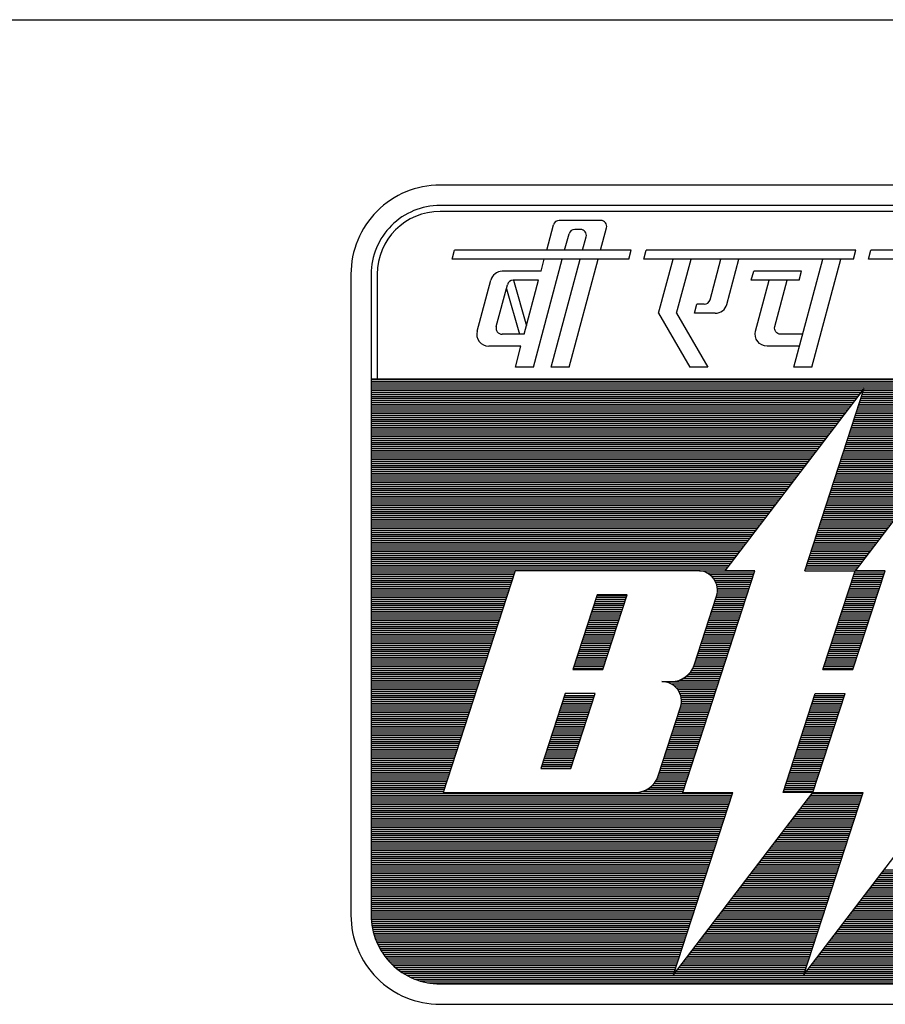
# Model space of a CAD drawing. Extents: x -7650383 to 4934791, y -137560 to 1826789.
# Tile 72 of 122: x 326539 to 328571, y 428016 to 430328. Entities that reach past the tile are written whole.
import ezdxf

# ---------------------------------------------------------------- set-up
doc = ezdxf.new("R2010")
doc.units = 0
doc.header["$LTSCALE"] = 800
doc.header["$MEASUREMENT"] = 0
doc.linetypes.add('CONTINOUS', pattern=[0])
doc.layers.get('0').update_dxf_attribs({"linetype": 'CONTINUOUS'})

# ---------------------------------------------------------------- blocks, each defined once
blk = doc.blocks.new('*X47')
at = {"color": 0}
for p, q in [((1.977, 11.67), (16.977, 11.67)), ((1.977, 11.64), (16.977, 11.64)), ((1.977, 11.61), (16.977, 11.61)), ((1.977, 11.58), (16.977, 11.58)), ((1.977, 11.55), (16.977, 11.55)), ((1.977, 11.52), (9.685, 11.52)), ((1.977, 11.49), (9.663, 11.49)), ((1.977, 11.46), (9.64, 11.46)), ((1.977, 11.43), (9.617, 11.43)), ((9.661, 11.43), (11.656, 11.43)), ((9.67, 11.46), (11.679, 11.46)), ((9.68, 11.49), (11.702, 11.49)), ((9.69, 11.52), (11.724, 11.52)), ((1.977, 11.4), (9.594, 11.4)), ((1.977, 11.37), (9.571, 11.37)), ((1.977, 11.34), (9.548, 11.34)), ((1.977, 11.31), (9.525, 11.31)), ((1.977, 11.28), (9.502, 11.28)), ((9.612, 11.28), (11.541, 11.28)), ((9.622, 11.31), (11.564, 11.31)), ((9.631, 11.34), (11.587, 11.34)), ((9.641, 11.37), (11.61, 11.37)), ((9.651, 11.4), (11.633, 11.4)), ((1.977, 11.25), (9.479, 11.25)), ((1.977, 11.22), (9.456, 11.22)), ((1.977, 11.19), (9.433, 11.19)), ((1.977, 11.16), (9.411, 11.16)), ((1.977, 11.13), (9.388, 11.13)), ((1.977, 11.1), (9.365, 11.1)), ((9.553, 11.1), (11.404, 11.1)), ((9.563, 11.13), (11.427, 11.13)), ((9.573, 11.16), (11.45, 11.16)), ((9.583, 11.19), (11.473, 11.19)), ((9.592, 11.22), (11.495, 11.22)), ((9.602, 11.25), (11.518, 11.25)), ((1.977, 11.07), (9.342, 11.07)), ((1.977, 11.04), (9.319, 11.04)), ((1.977, 11.01), (9.296, 11.01)), ((1.977, 10.98), (9.273, 10.98)), ((1.977, 10.95), (9.25, 10.95)), ((9.505, 10.95), (11.289, 10.95)), ((9.514, 10.98), (11.312, 10.98)), ((9.524, 11.01), (11.335, 11.01)), ((9.534, 11.04), (11.358, 11.04)), ((9.544, 11.07), (11.381, 11.07)), ((1.977, 10.92), (9.227, 10.92)), ((1.977, 10.89), (9.204, 10.89)), ((1.977, 10.86), (9.182, 10.86)), ((1.977, 10.83), (9.159, 10.83)), ((1.977, 10.8), (9.136, 10.8)), ((9.456, 10.8), (11.175, 10.8)), ((9.466, 10.83), (11.198, 10.83)), ((9.475, 10.86), (11.221, 10.86)), ((9.485, 10.89), (11.244, 10.89)), ((9.495, 10.92), (11.266, 10.92)), ((1.977, 10.77), (9.113, 10.77)), ((1.977, 10.74), (9.09, 10.74)), ((1.977, 10.71), (9.067, 10.71)), ((1.977, 10.68), (9.044, 10.68)), ((1.977, 10.65), (9.021, 10.65)), ((9.407, 10.65), (11.06, 10.65)), ((9.417, 10.68), (11.083, 10.68)), ((9.427, 10.71), (11.106, 10.71)), ((9.436, 10.74), (11.129, 10.74)), ((9.446, 10.77), (11.152, 10.77)), ((1.977, 10.62), (8.998, 10.62)), ((1.977, 10.59), (8.975, 10.59)), ((1.977, 10.56), (8.953, 10.56)), ((1.977, 10.53), (8.93, 10.53)), ((1.977, 10.5), (8.907, 10.5)), ((9.358, 10.5), (10.946, 10.5)), ((9.368, 10.53), (10.969, 10.53)), ((9.378, 10.56), (10.992, 10.56)), ((9.388, 10.59), (11.014, 10.59)), ((9.397, 10.62), (11.037, 10.62)), ((1.977, 10.47), (8.884, 10.47)), ((1.977, 10.44), (8.861, 10.44)), ((1.977, 10.41), (8.838, 10.41)), ((1.977, 10.38), (8.815, 10.38)), ((1.977, 10.35), (8.792, 10.35)), ((9.31, 10.35), (10.831, 10.35)), ((9.319, 10.38), (10.854, 10.38)), ((9.329, 10.41), (10.877, 10.41)), ((9.339, 10.44), (10.9, 10.44)), ((9.349, 10.47), (10.923, 10.47)), ((1.977, 10.32), (8.769, 10.32)), ((1.977, 10.29), (8.746, 10.29)), ((1.977, 10.26), (8.723, 10.26)), ((1.977, 10.23), (8.701, 10.23)), ((1.977, 10.2), (8.678, 10.2)), ((9.261, 10.2), (10.717, 10.2)), ((9.271, 10.23), (10.74, 10.23)), ((9.28, 10.26), (10.763, 10.26)), ((9.29, 10.29), (10.785, 10.29)), ((9.3, 10.32), (10.808, 10.32)), ((1.977, 10.17), (8.655, 10.17)), ((1.977, 10.14), (8.632, 10.14)), ((1.977, 10.11), (8.609, 10.11)), ((1.977, 10.08), (8.586, 10.08)), ((1.977, 10.05), (8.563, 10.05)), ((1.977, 10.02), (8.54, 10.02)), ((9.202, 10.02), (10.579, 10.02)), ((9.212, 10.05), (10.602, 10.05)), ((9.222, 10.08), (10.625, 10.08)), ((9.232, 10.11), (10.648, 10.11)), ((9.241, 10.14), (10.671, 10.14)), ((9.251, 10.17), (10.694, 10.17)), ((1.977, 9.99), (8.517, 9.99)), ((1.977, 9.96), (8.494, 9.96)), ((1.977, 9.93), (8.472, 9.93)), ((1.977, 9.9), (8.449, 9.9)), ((1.977, 9.87), (8.426, 9.87)), ((9.154, 9.87), (10.465, 9.87)), ((9.163, 9.9), (10.488, 9.9)), ((9.173, 9.93), (10.511, 9.93)), ((9.183, 9.96), (10.534, 9.96)), ((9.193, 9.99), (10.556, 9.99)), ((1.977, 9.84), (8.403, 9.84)), ((1.977, 9.81), (8.38, 9.81)), ((1.977, 9.78), (8.357, 9.78)), ((1.977, 9.75), (8.334, 9.75)), ((1.977, 9.72), (8.311, 9.72)), ((9.105, 9.72), (10.35, 9.72)), ((9.115, 9.75), (10.373, 9.75)), ((9.125, 9.78), (10.396, 9.78)), ((9.134, 9.81), (10.419, 9.81)), ((9.144, 9.84), (10.442, 9.84)), ((1.977, 9.69), (8.288, 9.69)), ((1.977, 9.66), (8.265, 9.66)), ((1.977, 9.63), (8.243, 9.63)), ((1.977, 9.6), (8.22, 9.6)), ((1.977, 9.57), (8.197, 9.57)), ((9.056, 9.57), (10.236, 9.57)), ((9.066, 9.6), (10.259, 9.6)), ((9.076, 9.63), (10.282, 9.63)), ((9.086, 9.66), (10.304, 9.66)), ((9.095, 9.69), (10.327, 9.69)), ((1.977, 9.54), (8.174, 9.54)), ((1.977, 9.51), (8.151, 9.51)), ((1.977, 9.48), (8.128, 9.48)), ((1.977, 9.45), (8.105, 9.45)), ((1.977, 9.42), (8.082, 9.42)), ((9.008, 9.42), (10.121, 9.42)), ((9.017, 9.45), (10.144, 9.45)), ((9.027, 9.48), (10.167, 9.48)), ((9.037, 9.51), (10.19, 9.51)), ((9.047, 9.54), (10.213, 9.54)), ((1.977, 9.39), (8.059, 9.39)), ((1.977, 9.36), (8.036, 9.36)), ((1.977, 9.33), (8.013, 9.33)), ((1.977, 9.3), (7.991, 9.3)), ((1.977, 9.27), (7.968, 9.27)), ((8.959, 9.27), (10.007, 9.27)), ((8.969, 9.3), (10.03, 9.3)), ((8.978, 9.33), (10.053, 9.33)), ((8.988, 9.36), (10.075, 9.36)), ((8.998, 9.39), (10.098, 9.39)), ((1.977, 9.24), (7.945, 9.24)), ((1.977, 9.21), (7.922, 9.21)), ((1.977, 9.18), (7.899, 9.18)), ((1.977, 9.15), (7.876, 9.15)), ((1.977, 9.12), (7.853, 9.12)), ((8.91, 9.12), (9.892, 9.12)), ((8.92, 9.15), (9.915, 9.15)), ((8.93, 9.18), (9.938, 9.18)), ((8.939, 9.21), (9.961, 9.21)), ((8.949, 9.24), (9.984, 9.24)), ((1.977, 9.09), (7.83, 9.09)), ((1.977, 9.06), (7.807, 9.06)), ((1.977, 9.03), (7.784, 9.03)), ((1.977, 9), (7.762, 9)), ((1.977, 8.97), (7.739, 8.97)), ((1.977, 8.94), (7.716, 8.94)), ((8.852, 8.94), (9.755, 8.94)), ((8.861, 8.97), (9.778, 8.97)), ((8.871, 9), (9.801, 9)), ((8.881, 9.03), (9.824, 9.03)), ((8.891, 9.06), (9.846, 9.06)), ((8.9, 9.09), (9.869, 9.09)), ((1.977, 8.91), (7.693, 8.91)), ((1.977, 8.88), (7.67, 8.88)), ((1.977, 8.85), (7.647, 8.85)), ((1.977, 8.82), (7.624, 8.82)), ((1.977, 8.79), (7.601, 8.79)), ((8.803, 8.79), (9.64, 8.79)), ((8.813, 8.82), (9.663, 8.82)), ((8.822, 8.85), (9.686, 8.85)), ((8.832, 8.88), (9.709, 8.88)), ((8.842, 8.91), (9.732, 8.91)), ((1.977, 8.76), (7.578, 8.76)), ((1.977, 8.73), (7.555, 8.73)), ((1.977, 8.7), (7.533, 8.7)), ((1.977, 8.67), (4.229, 8.67)), ((1.977, 8.64), (4.219, 8.64)), ((7.113, 8.67), (7.979, 8.67)), ((7.224, 8.64), (7.969, 8.64)), ((8.774, 8.7), (9.572, 8.7)), ((8.783, 8.73), (9.594, 8.73)), ((8.793, 8.76), (9.617, 8.76)), ((9.539, 8.64), (10.008, 8.64)), ((9.549, 8.67), (10.018, 8.67)), ((1.977, 8.61), (4.209, 8.61)), ((1.977, 8.58), (4.199, 8.58)), ((1.977, 8.55), (4.19, 8.55)), ((1.977, 8.52), (4.18, 8.52)), ((1.977, 8.49), (4.17, 8.49)), ((7.273, 8.61), (7.959, 8.61)), ((7.308, 8.58), (7.949, 8.58)), ((7.334, 8.55), (7.94, 8.55)), ((7.354, 8.52), (7.93, 8.52)), ((7.369, 8.49), (7.92, 8.49)), ((9.491, 8.49), (9.959, 8.49)), ((9.5, 8.52), (9.969, 8.52)), ((9.51, 8.55), (9.979, 8.55)), ((9.52, 8.58), (9.989, 8.58)), ((9.53, 8.61), (9.998, 8.61)), ((1.977, 8.46), (4.16, 8.46)), ((1.977, 8.43), (4.151, 8.43)), ((1.977, 8.4), (4.141, 8.4)), ((1.977, 8.37), (4.131, 8.37)), ((1.977, 8.34), (4.121, 8.34)), ((7.381, 8.46), (7.91, 8.46)), ((7.389, 8.43), (7.901, 8.43)), ((7.394, 8.4), (7.891, 8.4)), ((7.394, 8.34), (7.871, 8.34)), ((7.395, 8.37), (7.881, 8.37)), ((9.442, 8.34), (9.911, 8.34)), ((9.452, 8.37), (9.92, 8.37)), ((9.461, 8.4), (9.93, 8.4)), ((9.471, 8.43), (9.94, 8.43)), ((9.481, 8.46), (9.95, 8.46)), ((1.977, 8.31), (4.112, 8.31)), ((1.977, 8.28), (4.102, 8.28)), ((1.977, 8.25), (4.092, 8.25)), ((1.977, 8.22), (4.082, 8.22)), ((1.977, 8.19), (4.073, 8.19)), ((5.479, 8.19), (5.948, 8.19)), ((5.489, 8.22), (5.957, 8.22)), ((5.498, 8.25), (5.967, 8.25)), ((5.508, 8.28), (5.977, 8.28)), ((7.354, 8.19), (7.823, 8.19)), ((7.364, 8.22), (7.832, 8.22)), ((7.373, 8.25), (7.842, 8.25)), ((7.383, 8.28), (7.852, 8.28)), ((7.39, 8.31), (7.862, 8.31)), ((9.393, 8.19), (9.862, 8.19)), ((9.403, 8.22), (9.872, 8.22)), ((9.413, 8.25), (9.881, 8.25)), ((9.422, 8.28), (9.891, 8.28)), ((9.432, 8.31), (9.901, 8.31)), ((1.977, 8.16), (4.063, 8.16)), ((1.977, 8.13), (4.053, 8.13)), ((1.977, 8.1), (4.043, 8.1)), ((1.977, 8.07), (4.034, 8.07)), ((1.977, 8.04), (4.024, 8.04)), ((5.43, 8.04), (5.899, 8.04)), ((5.44, 8.07), (5.909, 8.07)), ((5.45, 8.1), (5.918, 8.1)), ((5.459, 8.13), (5.928, 8.13)), ((5.469, 8.16), (5.938, 8.16)), ((7.305, 8.04), (7.774, 8.04)), ((7.315, 8.07), (7.784, 8.07)), ((7.325, 8.1), (7.793, 8.1)), ((7.334, 8.13), (7.803, 8.13)), ((7.344, 8.16), (7.813, 8.16)), ((9.344, 8.04), (9.813, 8.04)), ((9.354, 8.07), (9.823, 8.07)), ((9.364, 8.1), (9.833, 8.1)), ((9.374, 8.13), (9.842, 8.13)), ((9.383, 8.16), (9.852, 8.16)), ((1.977, 8.01), (4.014, 8.01)), ((1.977, 7.98), (4.004, 7.98)), ((1.977, 7.95), (3.995, 7.95)), ((1.977, 7.92), (3.985, 7.92)), ((1.977, 7.89), (3.975, 7.89)), ((5.382, 7.89), (5.85, 7.89)), ((5.391, 7.92), (5.86, 7.92)), ((5.401, 7.95), (5.87, 7.95)), ((5.411, 7.98), (5.879, 7.98)), ((5.42, 8.01), (5.889, 8.01)), ((7.257, 7.89), (7.725, 7.89)), ((7.266, 7.92), (7.735, 7.92)), ((7.276, 7.95), (7.745, 7.95)), ((7.286, 7.98), (7.754, 7.98)), ((7.295, 8.01), (7.764, 8.01)), ((9.296, 7.89), (9.764, 7.89)), ((9.305, 7.92), (9.774, 7.92)), ((9.315, 7.95), (9.784, 7.95)), ((9.325, 7.98), (9.794, 7.98)), ((9.335, 8.01), (9.803, 8.01)), ((1.977, 7.86), (3.966, 7.86)), ((1.977, 7.83), (3.956, 7.83)), ((1.977, 7.8), (3.946, 7.8)), ((1.977, 7.77), (3.936, 7.77)), ((1.977, 7.74), (3.927, 7.74)), ((1.977, 7.71), (3.917, 7.71)), ((5.323, 7.71), (5.792, 7.71)), ((5.333, 7.74), (5.802, 7.74)), ((5.343, 7.77), (5.811, 7.77)), ((5.352, 7.8), (5.821, 7.8)), ((5.362, 7.83), (5.831, 7.83)), ((5.372, 7.86), (5.841, 7.86)), ((7.198, 7.71), (7.667, 7.71)), ((7.208, 7.74), (7.677, 7.74)), ((7.218, 7.77), (7.686, 7.77)), ((7.227, 7.8), (7.696, 7.8)), ((7.237, 7.83), (7.706, 7.83)), ((7.247, 7.86), (7.716, 7.86)), ((9.237, 7.71), (9.706, 7.71)), ((9.247, 7.74), (9.716, 7.74)), ((9.257, 7.77), (9.725, 7.77)), ((9.266, 7.8), (9.735, 7.8)), ((9.276, 7.83), (9.745, 7.83)), ((9.286, 7.86), (9.755, 7.86)), ((1.977, 7.68), (3.907, 7.68)), ((1.977, 7.65), (3.897, 7.65)), ((1.977, 7.62), (3.888, 7.62)), ((1.977, 7.59), (3.878, 7.59)), ((1.977, 7.56), (3.868, 7.56)), ((5.274, 7.56), (5.743, 7.56)), ((5.284, 7.59), (5.753, 7.59)), ((5.294, 7.62), (5.763, 7.62)), ((5.304, 7.65), (5.772, 7.65)), ((5.313, 7.68), (5.782, 7.68)), ((7.149, 7.56), (7.618, 7.56)), ((7.159, 7.59), (7.628, 7.59)), ((7.169, 7.62), (7.638, 7.62)), ((7.179, 7.65), (7.647, 7.65)), ((7.188, 7.68), (7.657, 7.68)), ((9.188, 7.56), (9.657, 7.56)), ((9.198, 7.59), (9.667, 7.59)), ((9.208, 7.62), (9.677, 7.62)), ((9.218, 7.65), (9.686, 7.65)), ((9.227, 7.68), (9.696, 7.68)), ((1.977, 7.53), (3.858, 7.53)), ((1.977, 7.5), (3.849, 7.5)), ((1.977, 7.47), (3.839, 7.47)), ((1.977, 7.44), (3.829, 7.44)), ((1.977, 7.41), (3.819, 7.41)), ((5.226, 7.41), (5.694, 7.41)), ((5.235, 7.44), (5.704, 7.44)), ((5.245, 7.47), (5.714, 7.47)), ((5.255, 7.5), (5.724, 7.5)), ((5.265, 7.53), (5.733, 7.53)), ((7.101, 7.41), (7.569, 7.41)), ((7.11, 7.44), (7.579, 7.44)), ((7.12, 7.47), (7.589, 7.47)), ((7.13, 7.5), (7.599, 7.5)), ((7.14, 7.53), (7.608, 7.53)), ((9.14, 7.41), (9.608, 7.41)), ((9.149, 7.44), (9.618, 7.44)), ((9.159, 7.47), (9.628, 7.47)), ((9.169, 7.5), (9.638, 7.5)), ((9.179, 7.53), (9.647, 7.53)), ((1.977, 7.38), (3.81, 7.38)), ((1.977, 7.35), (3.8, 7.35)), ((1.977, 7.32), (3.79, 7.32)), ((1.977, 7.29), (3.78, 7.29)), ((1.977, 7.26), (3.771, 7.26)), ((5.177, 7.26), (5.646, 7.26)), ((5.187, 7.29), (5.655, 7.29)), ((5.196, 7.32), (5.665, 7.32)), ((5.206, 7.35), (5.675, 7.35)), ((5.216, 7.38), (5.685, 7.38)), ((7.052, 7.26), (7.521, 7.26)), ((7.062, 7.29), (7.53, 7.29)), ((7.071, 7.32), (7.54, 7.32)), ((7.081, 7.35), (7.55, 7.35)), ((7.091, 7.38), (7.56, 7.38)), ((9.091, 7.26), (9.56, 7.26)), ((9.101, 7.29), (9.569, 7.29)), ((9.11, 7.32), (9.579, 7.32)), ((9.12, 7.35), (9.589, 7.35)), ((9.13, 7.38), (9.599, 7.38)), ((1.977, 7.23), (3.761, 7.23)), ((1.977, 7.2), (3.751, 7.2)), ((1.977, 7.17), (3.741, 7.17)), ((1.977, 7.14), (3.732, 7.14)), ((1.977, 7.11), (3.722, 7.11)), ((5.138, 7.14), (5.607, 7.14)), ((5.148, 7.17), (5.616, 7.17)), ((5.157, 7.2), (5.626, 7.2)), ((5.167, 7.23), (5.636, 7.23)), ((6.991, 7.11), (7.472, 7.11)), ((7.008, 7.14), (7.482, 7.14)), ((7.022, 7.17), (7.491, 7.17)), ((7.032, 7.2), (7.501, 7.2)), ((7.042, 7.23), (7.511, 7.23)), ((9.052, 7.14), (9.521, 7.14)), ((9.062, 7.17), (9.53, 7.17)), ((9.071, 7.2), (9.54, 7.2)), ((9.081, 7.23), (9.55, 7.23)), ((1.977, 7.08), (3.712, 7.08)), ((1.977, 7.05), (3.702, 7.05)), ((1.977, 7.02), (3.693, 7.02)), ((1.977, 6.99), (3.683, 6.99)), ((1.977, 6.96), (3.673, 6.96)), ((6.805, 6.96), (7.423, 6.96)), ((6.867, 6.99), (7.433, 6.99)), ((6.91, 7.02), (7.443, 7.02)), ((6.943, 7.05), (7.452, 7.05)), ((6.969, 7.08), (7.462, 7.08)), ((1.977, 6.93), (3.663, 6.93)), ((1.977, 6.9), (3.654, 6.9)), ((1.977, 6.87), (3.644, 6.87)), ((1.977, 6.84), (3.634, 6.84)), ((1.977, 6.81), (3.624, 6.81)), ((6.589, 6.93), (7.413, 6.93)), ((6.672, 6.9), (7.404, 6.9)), ((6.717, 6.87), (7.394, 6.87)), ((6.75, 6.84), (7.384, 6.84)), ((6.774, 6.81), (7.374, 6.81)), ((1.977, 6.78), (3.615, 6.78)), ((1.977, 6.75), (3.605, 6.75)), ((1.977, 6.72), (3.595, 6.72)), ((1.977, 6.69), (3.585, 6.69)), ((1.977, 6.66), (3.576, 6.66)), ((1.977, 6.63), (3.566, 6.63)), ((4.972, 6.63), (5.441, 6.63)), ((4.982, 6.66), (5.451, 6.66)), ((4.992, 6.69), (5.46, 6.69)), ((5.001, 6.72), (5.47, 6.72)), ((6.793, 6.78), (7.365, 6.78)), ((6.808, 6.75), (7.355, 6.75)), ((6.819, 6.72), (7.345, 6.72)), ((6.826, 6.69), (7.335, 6.69)), ((6.831, 6.66), (7.326, 6.66)), ((6.832, 6.63), (7.316, 6.63)), ((8.886, 6.63), (9.355, 6.63)), ((8.896, 6.66), (9.365, 6.66)), ((8.906, 6.69), (9.374, 6.69)), ((8.915, 6.72), (9.384, 6.72)), ((1.977, 6.6), (3.556, 6.6)), ((1.977, 6.57), (3.546, 6.57)), ((1.977, 6.54), (3.537, 6.54)), ((1.977, 6.51), (3.527, 6.51)), ((1.977, 6.48), (3.517, 6.48)), ((4.923, 6.48), (5.392, 6.48)), ((4.933, 6.51), (5.402, 6.51)), ((4.943, 6.54), (5.412, 6.54)), ((4.953, 6.57), (5.421, 6.57)), ((4.962, 6.6), (5.431, 6.6)), ((6.798, 6.48), (7.267, 6.48)), ((6.808, 6.51), (7.277, 6.51)), ((6.818, 6.54), (7.287, 6.54)), ((6.826, 6.57), (7.296, 6.57)), ((6.83, 6.6), (7.306, 6.6)), ((8.837, 6.48), (9.306, 6.48)), ((8.847, 6.51), (9.316, 6.51)), ((8.857, 6.54), (9.326, 6.54)), ((8.867, 6.57), (9.335, 6.57)), ((8.876, 6.6), (9.345, 6.6)), ((1.977, 6.45), (3.507, 6.45)), ((1.977, 6.42), (3.498, 6.42)), ((1.977, 6.39), (3.488, 6.39)), ((1.977, 6.36), (3.478, 6.36)), ((1.977, 6.33), (3.468, 6.33)), ((4.875, 6.33), (5.343, 6.33)), ((4.884, 6.36), (5.353, 6.36)), ((4.894, 6.39), (5.363, 6.39)), ((4.904, 6.42), (5.373, 6.42)), ((4.914, 6.45), (5.382, 6.45)), ((6.75, 6.33), (7.218, 6.33)), ((6.759, 6.36), (7.228, 6.36)), ((6.769, 6.39), (7.238, 6.39)), ((6.779, 6.42), (7.248, 6.42)), ((6.789, 6.45), (7.257, 6.45)), ((8.789, 6.33), (9.257, 6.33)), ((8.798, 6.36), (9.267, 6.36)), ((8.808, 6.39), (9.277, 6.39)), ((8.818, 6.42), (9.287, 6.42)), ((8.828, 6.45), (9.296, 6.45)), ((1.977, 6.3), (3.459, 6.3)), ((1.977, 6.27), (3.449, 6.27)), ((1.977, 6.24), (3.439, 6.24)), ((1.977, 6.21), (3.429, 6.21)), ((1.977, 6.18), (3.42, 6.18)), ((4.826, 6.18), (5.295, 6.18)), ((4.836, 6.21), (5.304, 6.21)), ((4.845, 6.24), (5.314, 6.24)), ((4.855, 6.27), (5.324, 6.27)), ((4.865, 6.3), (5.334, 6.3)), ((6.701, 6.18), (7.17, 6.18)), ((6.711, 6.21), (7.179, 6.21)), ((6.72, 6.24), (7.189, 6.24)), ((6.73, 6.27), (7.199, 6.27)), ((6.74, 6.3), (7.209, 6.3)), ((8.74, 6.18), (9.209, 6.18)), ((8.75, 6.21), (9.218, 6.21)), ((8.759, 6.24), (9.228, 6.24)), ((8.769, 6.27), (9.238, 6.27)), ((8.779, 6.3), (9.248, 6.3)), ((1.977, 6.15), (3.41, 6.15)), ((1.977, 6.12), (3.4, 6.12)), ((1.977, 6.09), (3.39, 6.09)), ((1.977, 6.06), (3.381, 6.06)), ((1.977, 6.03), (3.371, 6.03)), ((4.777, 6.03), (5.246, 6.03)), ((4.787, 6.06), (5.256, 6.06)), ((4.797, 6.09), (5.265, 6.09)), ((4.806, 6.12), (5.275, 6.12)), ((4.816, 6.15), (5.285, 6.15)), ((6.652, 6.03), (7.121, 6.03)), ((6.662, 6.06), (7.131, 6.06)), ((6.672, 6.09), (7.14, 6.09)), ((6.681, 6.12), (7.15, 6.12)), ((6.691, 6.15), (7.16, 6.15)), ((8.691, 6.03), (9.16, 6.03)), ((8.701, 6.06), (9.17, 6.06)), ((8.711, 6.09), (9.179, 6.09)), ((8.72, 6.12), (9.189, 6.12)), ((8.73, 6.15), (9.199, 6.15)), ((1.977, 6), (3.361, 6)), ((1.977, 5.97), (3.351, 5.97)), ((1.977, 5.94), (3.342, 5.94)), ((1.977, 5.91), (3.332, 5.91)), ((1.977, 5.88), (3.322, 5.88)), ((4.728, 5.88), (5.197, 5.88)), ((4.738, 5.91), (5.207, 5.91)), ((4.748, 5.94), (5.217, 5.94)), ((4.758, 5.97), (5.226, 5.97)), ((4.767, 6), (5.236, 6)), ((6.603, 5.88), (7.072, 5.88)), ((6.613, 5.91), (7.082, 5.91)), ((6.623, 5.94), (7.092, 5.94)), ((6.633, 5.97), (7.101, 5.97)), ((6.642, 6), (7.111, 6)), ((8.642, 5.88), (9.111, 5.88)), ((8.652, 5.91), (9.121, 5.91)), ((8.662, 5.94), (9.131, 5.94)), ((8.672, 5.97), (9.14, 5.97)), ((8.681, 6), (9.15, 6)), ((1.977, 5.85), (3.312, 5.85)), ((1.977, 5.82), (3.303, 5.82)), ((1.977, 5.79), (3.293, 5.79)), ((1.977, 5.76), (3.283, 5.76)), ((1.977, 5.73), (3.273, 5.73)), ((4.68, 5.73), (5.148, 5.73)), ((4.689, 5.76), (5.158, 5.76)), ((4.699, 5.79), (5.168, 5.79)), ((4.709, 5.82), (5.178, 5.82)), ((4.719, 5.85), (5.187, 5.85)), ((6.555, 5.73), (7.023, 5.73)), ((6.564, 5.76), (7.033, 5.76)), ((6.574, 5.79), (7.043, 5.79)), ((6.584, 5.82), (7.053, 5.82)), ((6.594, 5.85), (7.062, 5.85)), ((8.594, 5.73), (9.062, 5.73)), ((8.603, 5.76), (9.072, 5.76)), ((8.613, 5.79), (9.082, 5.79)), ((8.623, 5.82), (9.092, 5.82)), ((8.633, 5.85), (9.101, 5.85)), ((1.977, 5.7), (3.264, 5.7)), ((1.977, 5.67), (3.254, 5.67)), ((1.977, 5.64), (3.244, 5.64)), ((1.977, 5.61), (3.234, 5.61)), ((1.977, 5.58), (3.225, 5.58)), ((1.977, 5.55), (3.215, 5.55)), ((4.631, 5.58), (5.1, 5.58)), ((4.641, 5.61), (5.109, 5.61)), ((4.65, 5.64), (5.119, 5.64)), ((4.66, 5.67), (5.129, 5.67)), ((4.67, 5.7), (5.139, 5.7)), ((6.496, 5.55), (6.965, 5.55)), ((6.506, 5.58), (6.975, 5.58)), ((6.516, 5.61), (6.984, 5.61)), ((6.525, 5.64), (6.994, 5.64)), ((6.535, 5.67), (7.004, 5.67)), ((6.545, 5.7), (7.014, 5.7)), ((8.535, 5.55), (9.004, 5.55)), ((8.545, 5.58), (9.014, 5.58)), ((8.555, 5.61), (9.023, 5.61)), ((8.564, 5.64), (9.033, 5.64)), ((8.574, 5.67), (9.043, 5.67)), ((8.584, 5.7), (9.053, 5.7)), ((1.977, 5.52), (3.205, 5.52)), ((1.977, 5.49), (3.195, 5.49)), ((1.977, 5.46), (3.186, 5.46)), ((1.977, 5.43), (3.176, 5.43)), ((1.977, 5.4), (3.166, 5.4)), ((6.441, 5.4), (6.916, 5.4)), ((6.456, 5.43), (6.926, 5.43)), ((6.467, 5.46), (6.936, 5.46)), ((6.477, 5.49), (6.945, 5.49)), ((6.486, 5.52), (6.955, 5.52)), ((8.487, 5.4), (8.955, 5.4)), ((8.496, 5.43), (8.965, 5.43)), ((8.506, 5.46), (8.975, 5.46)), ((8.516, 5.49), (8.985, 5.49)), ((8.526, 5.52), (8.994, 5.52)), ((1.977, 5.37), (3.156, 5.37)), ((1.977, 5.34), (3.147, 5.34)), ((1.977, 5.31), (3.137, 5.31)), ((1.977, 5.28), (3.127, 5.28)), ((1.977, 5.25), (3.117, 5.25)), ((6.294, 5.25), (6.867, 5.25)), ((6.34, 5.28), (6.877, 5.28)), ((6.374, 5.31), (6.887, 5.31)), ((6.401, 5.34), (6.897, 5.34)), ((6.423, 5.37), (6.906, 5.37)), ((8.438, 5.25), (8.907, 5.25)), ((8.448, 5.28), (8.916, 5.28)), ((8.457, 5.31), (8.926, 5.31)), ((8.467, 5.34), (8.936, 5.34)), ((8.477, 5.37), (8.946, 5.37)), ((1.977, 5.22), (3.108, 5.22)), ((1.977, 5.19), (7.633, 5.19)), ((1.977, 5.16), (7.623, 5.16)), ((1.977, 5.13), (7.614, 5.13)), ((1.977, 5.1), (7.604, 5.1)), ((6.225, 5.22), (6.858, 5.22)), ((8.428, 5.22), (8.897, 5.22)), ((8.813, 5.1), (9.643, 5.1)), ((8.836, 5.13), (9.653, 5.13)), ((8.859, 5.16), (9.662, 5.16)), ((8.882, 5.19), (9.672, 5.19)), ((1.977, 5.07), (7.594, 5.07)), ((1.977, 5.04), (7.584, 5.04)), ((1.977, 5.01), (7.575, 5.01)), ((1.977, 4.98), (7.565, 4.98)), ((1.977, 4.95), (7.555, 4.95)), ((8.699, 4.95), (9.594, 4.95)), ((8.721, 4.98), (9.604, 4.98)), ((8.744, 5.01), (9.614, 5.01)), ((8.767, 5.04), (9.623, 5.04)), ((8.79, 5.07), (9.633, 5.07)), ((1.977, 4.92), (7.545, 4.92)), ((1.977, 4.89), (7.536, 4.89)), ((1.977, 4.86), (7.526, 4.86)), ((1.977, 4.83), (7.516, 4.83)), ((1.977, 4.8), (7.506, 4.8)), ((8.584, 4.8), (9.545, 4.8)), ((8.607, 4.83), (9.555, 4.83)), ((8.63, 4.86), (9.565, 4.86)), ((8.653, 4.89), (9.575, 4.89)), ((8.676, 4.92), (9.584, 4.92)), ((1.977, 4.77), (7.497, 4.77)), ((1.977, 4.74), (7.487, 4.74)), ((1.977, 4.71), (7.477, 4.71)), ((1.977, 4.68), (7.467, 4.68)), ((1.977, 4.65), (7.458, 4.65)), ((8.469, 4.65), (9.497, 4.65)), ((8.492, 4.68), (9.506, 4.68)), ((8.515, 4.71), (9.516, 4.71)), ((8.538, 4.74), (9.526, 4.74)), ((8.561, 4.77), (9.536, 4.77)), ((1.977, 4.62), (7.448, 4.62)), ((1.977, 4.59), (7.438, 4.59)), ((1.977, 4.56), (7.428, 4.56)), ((1.977, 4.53), (7.419, 4.53)), ((1.977, 4.5), (7.409, 4.5)), ((1.977, 4.47), (7.399, 4.47)), ((8.332, 4.47), (9.438, 4.47)), ((8.355, 4.5), (9.448, 4.5)), ((8.378, 4.53), (9.458, 4.53)), ((8.401, 4.56), (9.467, 4.56)), ((8.424, 4.59), (9.477, 4.59)), ((8.447, 4.62), (9.487, 4.62)), ((1.977, 4.44), (7.389, 4.44)), ((1.977, 4.41), (7.38, 4.41)), ((1.977, 4.38), (7.37, 4.38)), ((1.977, 4.35), (7.36, 4.35)), ((1.977, 4.32), (7.35, 4.32)), ((8.218, 4.32), (9.39, 4.32)), ((8.24, 4.35), (9.399, 4.35)), ((8.263, 4.38), (9.409, 4.38)), ((8.286, 4.41), (9.419, 4.41)), ((8.309, 4.44), (9.428, 4.44)), ((1.977, 4.29), (7.341, 4.29)), ((1.977, 4.26), (7.331, 4.26)), ((1.977, 4.23), (7.321, 4.23)), ((1.977, 4.2), (7.311, 4.2)), ((1.977, 4.17), (7.302, 4.17)), ((8.103, 4.17), (9.341, 4.17)), ((8.126, 4.2), (9.351, 4.2)), ((8.149, 4.23), (9.36, 4.23)), ((8.172, 4.26), (9.37, 4.26)), ((8.195, 4.29), (9.38, 4.29)), ((1.977, 4.14), (7.292, 4.14)), ((1.977, 4.11), (7.282, 4.11)), ((1.977, 4.08), (7.272, 4.08)), ((1.977, 4.05), (7.263, 4.05)), ((1.977, 4.02), (7.253, 4.02)), ((7.989, 4.02), (9.292, 4.02)), ((8.011, 4.05), (9.302, 4.05)), ((8.034, 4.08), (9.312, 4.08)), ((8.057, 4.11), (9.321, 4.11)), ((8.08, 4.14), (9.331, 4.14)), ((1.977, 3.99), (7.243, 3.99)), ((1.977, 3.96), (7.233, 3.96)), ((1.977, 3.93), (7.224, 3.93)), ((1.977, 3.9), (7.214, 3.9)), ((1.977, 3.87), (7.204, 3.87)), ((7.874, 3.87), (9.243, 3.87)), ((7.897, 3.9), (9.253, 3.9)), ((7.92, 3.93), (9.263, 3.93)), ((7.943, 3.96), (9.273, 3.96)), ((7.966, 3.99), (9.282, 3.99)), ((9.913, 3.87), (16.977, 3.87)), ((9.936, 3.9), (16.977, 3.9)), ((9.959, 3.93), (16.977, 3.93)), ((9.982, 3.96), (16.977, 3.96)), ((10.005, 3.99), (16.977, 3.99)), ((1.977, 3.84), (7.194, 3.84)), ((1.977, 3.81), (7.185, 3.81)), ((1.977, 3.78), (7.175, 3.78)), ((1.977, 3.75), (7.165, 3.75)), ((1.977, 3.72), (7.155, 3.72)), ((7.759, 3.72), (9.195, 3.72)), ((7.782, 3.75), (9.204, 3.75)), ((7.805, 3.78), (9.214, 3.78)), ((7.828, 3.81), (9.224, 3.81)), ((7.851, 3.84), (9.234, 3.84)), ((9.799, 3.72), (16.977, 3.72)), ((9.821, 3.75), (16.977, 3.75)), ((9.844, 3.78), (16.977, 3.78)), ((9.867, 3.81), (16.977, 3.81)), ((9.89, 3.84), (16.977, 3.84)), ((1.977, 3.69), (7.146, 3.69)), ((1.977, 3.66), (7.136, 3.66)), ((1.977, 3.63), (7.126, 3.63)), ((1.977, 3.6), (7.117, 3.6)), ((1.977, 3.57), (7.107, 3.57)), ((7.645, 3.57), (9.146, 3.57)), ((7.668, 3.6), (9.156, 3.6)), ((7.691, 3.63), (9.165, 3.63)), ((7.714, 3.66), (9.175, 3.66)), ((7.737, 3.69), (9.185, 3.69)), ((9.684, 3.57), (16.977, 3.57)), ((9.707, 3.6), (16.977, 3.6)), ((9.73, 3.63), (16.977, 3.63)), ((9.753, 3.66), (16.977, 3.66)), ((9.776, 3.69), (16.977, 3.69)), ((1.977, 3.54), (7.097, 3.54)), ((1.977, 3.51), (7.087, 3.51)), ((1.977, 3.48), (7.078, 3.48)), ((1.977, 3.45), (7.068, 3.45)), ((1.977, 3.42), (7.058, 3.42)), ((7.53, 3.42), (9.097, 3.42)), ((7.553, 3.45), (9.107, 3.45)), ((7.576, 3.48), (9.117, 3.48)), ((7.599, 3.51), (9.126, 3.51)), ((7.622, 3.54), (9.136, 3.54)), ((9.57, 3.42), (16.977, 3.42)), ((9.592, 3.45), (16.977, 3.45)), ((9.615, 3.48), (16.977, 3.48)), ((9.638, 3.51), (16.977, 3.51)), ((9.661, 3.54), (16.977, 3.54)), ((1.977, 3.39), (7.048, 3.39)), ((1.977, 3.36), (7.039, 3.36)), ((1.977, 3.33), (7.029, 3.33)), ((1.977, 3.3), (7.019, 3.3)), ((1.977, 3.27), (7.009, 3.27)), ((1.978, 3.24), (7, 3.24)), ((7.393, 3.24), (9.039, 3.24)), ((7.416, 3.27), (9.048, 3.27)), ((7.439, 3.3), (9.058, 3.3)), ((7.462, 3.33), (9.068, 3.33)), ((7.485, 3.36), (9.078, 3.36)), ((7.508, 3.39), (9.087, 3.39)), ((9.432, 3.24), (16.976, 3.24)), ((9.455, 3.27), (16.977, 3.27)), ((9.478, 3.3), (16.977, 3.3)), ((9.501, 3.33), (16.977, 3.33)), ((9.524, 3.36), (16.977, 3.36)), ((9.547, 3.39), (16.977, 3.39)), ((1.979, 3.21), (6.99, 3.21)), ((1.982, 3.18), (6.98, 3.18)), ((1.985, 3.15), (6.97, 3.15)), ((1.989, 3.12), (6.961, 3.12)), ((1.994, 3.09), (6.951, 3.09)), ((7.279, 3.09), (8.99, 3.09)), ((7.301, 3.12), (9, 3.12)), ((7.324, 3.15), (9.009, 3.15)), ((7.347, 3.18), (9.019, 3.18)), ((7.37, 3.21), (9.029, 3.21)), ((9.318, 3.09), (16.96, 3.09)), ((9.34, 3.12), (16.965, 3.12)), ((9.363, 3.15), (16.969, 3.15)), ((9.386, 3.18), (16.972, 3.18)), ((9.409, 3.21), (16.975, 3.21)), ((2, 3.06), (6.941, 3.06)), ((2.006, 3.03), (6.931, 3.03)), ((2.014, 3), (6.922, 3)), ((2.022, 2.97), (6.912, 2.97)), ((2.032, 2.94), (6.902, 2.94)), ((7.164, 2.94), (8.941, 2.94)), ((7.187, 2.97), (8.951, 2.97)), ((7.21, 3), (8.961, 3)), ((7.233, 3.03), (8.97, 3.03)), ((7.256, 3.06), (8.98, 3.06)), ((9.203, 2.94), (16.922, 2.94)), ((9.226, 2.97), (16.931, 2.97)), ((9.249, 3), (16.94, 3)), ((9.272, 3.03), (16.947, 3.03)), ((9.295, 3.06), (16.954, 3.06)), ((2.042, 2.91), (6.892, 2.91)), ((2.054, 2.88), (6.883, 2.88)), ((2.066, 2.85), (6.873, 2.85)), ((2.08, 2.82), (6.863, 2.82)), ((2.095, 2.79), (6.853, 2.79)), ((7.049, 2.79), (8.892, 2.79)), ((7.072, 2.82), (8.902, 2.82)), ((7.095, 2.85), (8.912, 2.85)), ((7.118, 2.88), (8.922, 2.88)), ((7.141, 2.91), (8.931, 2.91)), ((9.089, 2.79), (16.859, 2.79)), ((9.111, 2.82), (16.874, 2.82)), ((9.134, 2.85), (16.887, 2.85)), ((9.157, 2.88), (16.9, 2.88)), ((9.18, 2.91), (16.911, 2.91)), ((2.111, 2.76), (6.844, 2.76)), ((2.128, 2.73), (6.834, 2.73)), ((2.146, 2.7), (6.824, 2.7)), ((2.166, 2.67), (6.814, 2.67)), ((2.187, 2.64), (6.805, 2.64)), ((6.935, 2.64), (8.844, 2.64)), ((6.958, 2.67), (8.853, 2.67)), ((6.981, 2.7), (8.863, 2.7)), ((7.004, 2.73), (8.873, 2.73)), ((7.027, 2.76), (8.883, 2.76)), ((8.974, 2.64), (16.766, 2.64)), ((8.997, 2.67), (16.788, 2.67)), ((9.02, 2.7), (16.807, 2.7)), ((9.043, 2.73), (16.826, 2.73)), ((9.066, 2.76), (16.843, 2.76)), ((2.21, 2.61), (6.795, 2.61)), ((2.235, 2.58), (6.785, 2.58)), ((2.262, 2.55), (6.775, 2.55)), ((2.29, 2.52), (6.766, 2.52)), ((2.322, 2.49), (6.756, 2.49)), ((6.82, 2.49), (8.795, 2.49)), ((6.843, 2.52), (8.805, 2.52)), ((6.866, 2.55), (8.814, 2.55)), ((6.889, 2.58), (8.824, 2.58)), ((6.912, 2.61), (8.834, 2.61)), ((8.86, 2.49), (16.632, 2.49)), ((8.882, 2.52), (16.663, 2.52)), ((8.905, 2.55), (16.692, 2.55)), ((8.928, 2.58), (16.719, 2.58)), ((8.951, 2.61), (16.743, 2.61)), ((2.355, 2.46), (6.746, 2.46)), ((2.392, 2.43), (6.736, 2.43)), ((2.432, 2.4), (6.727, 2.4)), ((2.477, 2.37), (6.717, 2.37)), ((2.527, 2.34), (16.426, 2.34)), ((6.729, 2.37), (8.756, 2.37)), ((6.752, 2.4), (8.766, 2.4)), ((6.775, 2.43), (8.775, 2.43)), ((6.798, 2.46), (8.785, 2.46)), ((8.768, 2.37), (16.477, 2.37)), ((8.791, 2.4), (16.521, 2.4)), ((8.814, 2.43), (16.562, 2.43)), ((8.837, 2.46), (16.599, 2.46)), ((2.585, 2.31), (16.369, 2.31)), ((2.652, 2.28), (16.301, 2.28)), ((2.737, 2.25), (16.217, 2.25)), ((2.859, 2.22), (16.095, 2.22))]:
    blk.add_line(p, q, dxfattribs=at)
blk = doc.blocks.new('A$C731D3036')
for p, q in [((-593.641, 151.19), (-26.68, 151.19)), ((-390.637, 144.517), (-419.193, 144.517)), ((-415.485, 143.162), (-415.248, 144.05)), ((-413.602, 144.204), (-415.046, 144.204)), ((-413.609, 143.162), (-413.401, 143.942)), ((-414.86, 143.162), (-414.706, 143.737)), ((-414.311, 143.892), (-414.505, 143.892)), ((-414.235, 143.162), (-414.11, 143.629)), ((-418.776, 142.849), (-418.692, 143.162)), ((-412.543, 143.162), (-418.692, 143.162)), ((-412.627, 142.849), (-412.543, 143.162)), ((-412.106, 142.849), (-412.022, 143.162)), ((-404.727, 143.162), (-412.022, 143.162)), ((-404.811, 142.849), (-404.727, 143.162)), ((-404.289, 142.849), (-404.206, 143.162)), ((-398.786, 143.162), (-404.206, 143.162)), ((-412.627, 142.849), (-418.776, 142.849)), ((-415.949, 139.097), (-414.944, 142.849)), ((-415.681, 142.432), (-415.569, 142.849)), ((-415.324, 139.097), (-414.319, 142.849)), ((-414.699, 139.097), (-413.693, 142.849)), ((-404.811, 142.849), (-412.106, 142.849)), ((-411.59, 140.973), (-411.088, 142.849)), ((-410.965, 140.973), (-410.462, 142.849)), ((-409.798, 141.441), (-409.42, 142.849)), ((-409.215, 141.282), (-408.795, 142.849)), ((-406.882, 139.097), (-405.877, 142.849)), ((-406.257, 139.097), (-405.251, 142.849)), ((-398.87, 142.849), (-404.289, 142.849)), ((-421.382, 142.328), (-421.382, 138.681)), ((-415.681, 142.432), (-417.029, 142.432)), ((-408.365, 142.12), (-408.281, 142.432)), ((-406.614, 142.432), (-408.281, 142.432)), ((-406.698, 142.12), (-406.614, 142.432)), ((-417.906, 140.352), (-417.431, 142.123)), ((-417.239, 140.506), (-416.848, 141.965)), ((-415.765, 142.12), (-416.647, 142.12)), ((-416.644, 142.12), (-416.189, 140.537)), ((-416.267, 140.244), (-415.765, 142.12)), ((-406.698, 142.12), (-408.365, 142.12)), ((-416.885, 141.827), (-416.43, 140.244)), ((-410.34, 140.973), (-410.256, 141.286)), ((-409.999, 141.286), (-410.256, 141.286)), ((-411.59, 140.973), (-410.507, 139.097)), ((-410.965, 140.973), (-409.882, 139.097)), ((-409.617, 140.973), (-410.34, 140.973)), ((-416.267, 140.244), (-417.038, 140.244)), ((-416.379, 139.827), (-417.503, 139.827)), ((-416.575, 139.097), (-416.379, 139.827)), ((-415.949, 139.097), (-416.575, 139.097)), ((-414.699, 139.097), (-415.324, 139.097)), ((-409.882, 139.097), (-410.507, 139.097)), ((-406.257, 139.097), (-406.882, 139.097)), ((-388.239, 138.681), (-421.59, 138.681)), ((-404.434, 138.368), (-409.287, 132.01)), ((-406.5, 132.01), (-404.434, 138.368)), ((-399.9, 138.368), (-404.754, 132.01)), ((-410.751, 124.298), (-408.245, 132.01)), ((-408.245, 132.01), (-409.287, 132.01)), ((-406.5, 132.01), (-404.754, 132.01)), ((-405.871, 128.571), (-404.754, 132.01)), ((-404.829, 128.571), (-403.712, 132.01)), ((-403.712, 132.01), (-404.754, 132.01)), ((-405.871, 128.571), (-404.829, 128.571)), ((-407.26, 124.298), (-406.142, 127.737)), ((-406.218, 124.298), (-405.1, 127.737)), ((-406.142, 127.737), (-405.1, 127.737)), ((-411.071, 117.941), (-409.005, 124.298)), ((-411.071, 117.941), (-406.218, 124.298)), ((-410.751, 124.298), (-409.005, 124.298)), ((-406.218, 124.298), (-407.26, 124.298)), ((-406.538, 117.941), (-404.472, 124.298)), ((-406.538, 117.941), (-401.684, 124.298)), ((-406.218, 124.298), (-404.472, 124.298))]:
    blk.add_line(p, q)
for points in [[(-422.297, 138.681), (-422.297, 120.025, 0.414214), (-419.193, 116.921), (-390.637, 116.921, 0.414214), (-387.533, 120.025), (-387.533, 142.328, 0.414214), (-390.637, 145.432), (-419.193, 145.432, 0.414214), (-422.297, 142.328)], [(-421.59, 138.681), (-421.59, 120.025, 0.414214), (-419.193, 117.628), (-390.637, 117.628, 0.414214), (-388.239, 120.025), (-388.239, 138.681), (-388.239, 142.328, 0.414214), (-390.637, 144.725), (-419.193, 144.725, 0.414214), (-421.59, 142.328)], [(-419.193, 117.628), (-390.637, 117.628, 0.414214), (-388.239, 120.025), (-388.239, 138.681), (-421.59, 138.681), (-421.59, 120.025, 0.414214)], [(-410.22, 132.01), (-416.583, 132.01), (-419.089, 124.298), (-412.399, 124.298, 0.32492), (-411.606, 124.874), (-410.829, 127.267, 0.509525), (-411.473, 128.154), (-411.146, 128.154, 0.32492), (-410.353, 128.73), (-409.576, 131.124, 0.509525)]]:
    blk.add_lwpolyline(points, format="xyb", close=True)
for points in [[(-406.687, 139.827), (-407.811, 139.827, -0.493145), (-408.213, 140.352), (-407.74, 142.12)], [(-406.575, 140.244), (-407.345, 140.244, -0.493145), (-407.547, 140.506), (-407.114, 142.12)]]:
    blk.add_lwpolyline(points, format="xyb")
for points in [[(-413.727, 131.177), (-414.574, 128.571), (-413.532, 128.571), (-412.685, 131.177)], [(-414.845, 127.737), (-415.691, 125.132), (-414.649, 125.132), (-413.802, 127.737)]]:
    blk.add_lwpolyline(points, close=True)
for centre, radius, start, end in [((-419.193, 142.328), 2.189, 90, 180), ((-415.046, 143.996), 0.208, 90, 165), ((-413.602, 143.996), 0.208, 345, 90), ((-414.505, 143.683), 0.208, 90, 165), ((-414.311, 143.683), 0.208, 345, 90), ((-417.029, 142.016), 0.417, 90, 165), ((-416.647, 141.911), 0.208, 90, 165), ((-409.999, 141.494), 0.208, 270, 345), ((-409.617, 141.39), 0.417, 270, 345), ((-417.038, 140.452), 0.208, 165, 270), ((-417.503, 140.244), 0.417, 165, 270)]:
    blk.add_arc(centre, radius, start, end)
at = {"xscale": 2.223374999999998, "yscale": 2.223374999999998, "zscale": 2.223374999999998}
blk.add_blockref('*X47', (-425.985, 112.732), dxfattribs=at)

msp = doc.modelspace()

# ---------------------------------------------------------------- block references
at = {"color": 1, "linetype": 'CONTINOUS', "lineweight": 15, "xscale": 67.46500254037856, "yscale": 67.46500254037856, "zscale": 67.46500254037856}
msp.add_blockref('A$C731D3036', (355807.2, 420128.2), dxfattribs=at)

doc.saveas('drawing.dxf')
